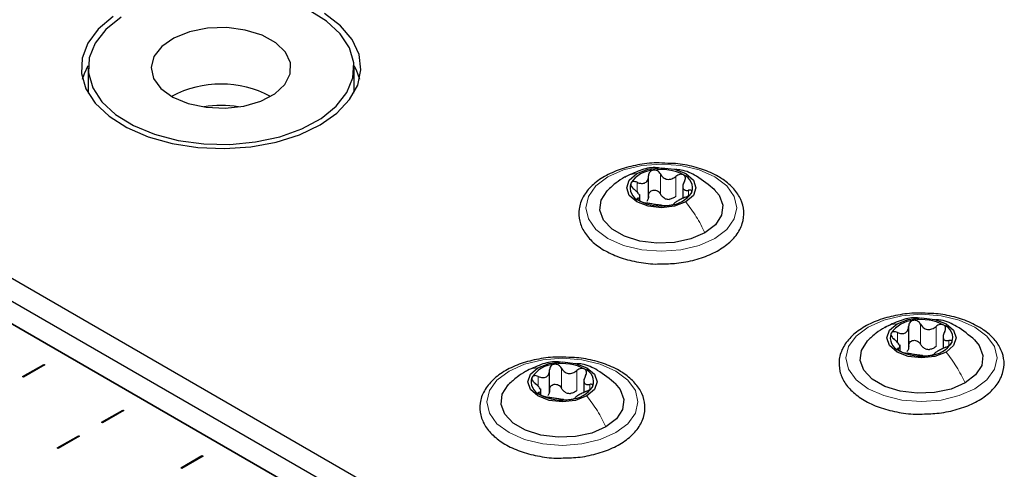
# Paper-space layout 'Blatt2' of a CAD drawing. Header units: millimetres. Extents: x 5 to 418, y 2 to 292.
# Tile 119 of 124: x 318.18 to 329.91, y 217.08 to 222.44. Entities that reach past the tile are written whole.
import ezdxf

# ---------------------------------------------------------------- set-up
doc = ezdxf.new("R2010")
doc.units = ezdxf.units.MM

psp = doc.layouts.new('Blatt2')

# ---------------------------------------------------------------- linework, layer by layer
at = {"color": 7, "linetype": 'Continuous', "lineweight": 25}
for p, q in [((269.906, 247.172), (327.889, 213.699)), ((269.906, 246.899), (327.889, 213.427)), ((327.3, 213.495), (270.024, 246.559)), ((270.731, 246.423), (327.064, 213.903)), ((270.495, 246.287), (326.828, 213.767)), ((318.999, 221.863), (318.999, 221.591)), ((322.166, 221.591), (322.166, 221.863)), ((318.999, 221.591), (319, 221.561)), ((322.165, 221.561), (322.166, 221.591)), ((325.674, 220.312), (325.674, 220.575)), ((326.083, 220.472), (326.083, 220.309)), ((325.57, 220.284), (325.57, 220.352)), ((328.774, 218.523), (328.774, 218.786)), ((329.183, 218.682), (329.183, 218.519)), ((328.67, 218.494), (328.67, 218.562)), ((318.216, 218.184), (318.47, 218.33)), ((318.482, 218.323), (318.228, 218.177)), ((318.47, 218.33), (318.482, 218.323)), ((318.47, 218.317), (318.47, 218.33)), ((318.228, 218.177), (318.216, 218.184)), ((324.496, 217.999), (324.496, 218.262)), ((324.905, 218.158), (324.905, 217.995)), ((324.392, 217.971), (324.392, 218.038)), ((319.159, 217.64), (319.413, 217.786)), ((319.424, 217.779), (319.171, 217.633)), ((319.413, 217.786), (319.424, 217.779)), ((319.413, 217.772), (319.413, 217.786)), ((319.171, 217.633), (319.159, 217.64)), ((318.629, 217.334), (318.882, 217.48)), ((318.894, 217.473), (318.641, 217.327)), ((318.882, 217.48), (318.894, 217.473)), ((318.882, 217.466), (318.882, 217.48)), ((318.641, 217.327), (318.629, 217.334)), ((320.102, 217.095), (320.355, 217.242)), ((320.367, 217.235), (320.114, 217.089)), ((320.355, 217.242), (320.367, 217.235)), ((320.355, 217.242), (320.355, 217.228)), ((320.114, 217.089), (320.102, 217.095))]:
    psp.add_line(p, q, dxfattribs=at)
at = {"color": 7, "linetype": 'Continuous', "lineweight": 18}
for p, q in [((325.539, 220.382), (325.539, 220.499)), ((325.815, 220.361), (325.815, 220.599)), ((325.999, 220.332), (325.999, 220.57)), ((326.152, 220.343), (326.152, 220.404)), ((325.551, 220.289), (325.551, 220.311)), ((328.914, 218.571), (328.914, 218.81)), ((329.099, 218.543), (329.099, 218.781)), ((328.638, 218.593), (328.638, 218.71)), ((328.65, 218.5), (328.65, 218.522)), ((329.251, 218.553), (329.251, 218.615)), ((324.636, 218.048), (324.636, 218.286)), ((324.36, 218.069), (324.36, 218.186)), ((324.821, 218.019), (324.821, 218.257)), ((324.973, 218.03), (324.973, 218.091)), ((324.372, 217.976), (324.372, 217.998))]:
    psp.add_line(p, q, dxfattribs=at)
at = {"color": 7, "linetype": 'Continuous', "lineweight": 25, "flags": 128}
for points in [[(319.053, 221.626), (319.162, 221.459), (319.326, 221.307), (319.538, 221.176), (319.791, 221.071), (320.073, 220.997), (320.376, 220.957), (320.686, 220.951), (320.992, 220.98), (321.282, 221.043), (321.546, 221.138), (321.773, 221.26), (321.953, 221.406), (322.082, 221.569), (322.152, 221.744), (322.162, 221.923), (322.112, 222.1), (322.002, 222.267), (321.838, 222.419), (321.626, 222.55)], [(321.761, 221.183), (321.962, 221.324), (322.114, 221.484), (322.211, 221.658), (322.248, 221.84), (322.226, 222.023), (322.144, 222.199), (322.005, 222.364), (321.815, 222.51)], [(319.297, 222.476), (319.119, 222.324), (318.995, 222.156), (318.927, 221.977), (318.92, 221.794), (318.972, 221.614), (319.083, 221.443), (319.248, 221.286), (319.461, 221.151), (319.715, 221.041), (320, 220.961), (320.306, 220.914), (320.622, 220.901), (320.936, 220.923), (321.238, 220.978), (321.516, 221.066), (321.761, 221.183)], [(319.392, 222.466), (319.211, 222.32), (319.083, 222.157), (319.012, 221.982), (319.002, 221.803), (319.053, 221.626)], [(319.777, 221.738), (319.865, 221.618), (320.007, 221.515), (320.19, 221.438), (320.403, 221.393), (320.63, 221.383), (320.852, 221.408), (321.055, 221.467), (321.223, 221.555), (321.343, 221.666), (321.406, 221.792), (321.409, 221.923), (321.35, 222.05), (321.235, 222.162), (321.07, 222.253), (320.87, 222.314), (320.649, 222.343), (320.422, 222.335), (320.207, 222.293), (320.02, 222.218), (319.875, 222.118), (319.782, 221.998), (319.749, 221.868), (319.777, 221.738)], [(318.932, 221.727), (318.954, 221.795), (319, 221.893)], [(322.165, 221.893), (322.192, 221.84), (322.232, 221.727)], [(325.535, 220.603), (325.669, 220.654), (325.827, 220.672), (325.984, 220.654), (326.118, 220.603), (326.208, 220.525), (326.239, 220.434), (326.208, 220.343), (326.118, 220.266)], [(326.118, 220.266), (325.984, 220.214), (325.827, 220.196), (325.669, 220.214), (325.535, 220.266), (325.445, 220.343), (325.414, 220.434), (325.445, 220.525), (325.535, 220.603)], [(326.345, 219.897), (326.178, 219.825), (325.982, 219.782), (325.774, 219.774), (325.57, 219.799), (325.387, 219.857), (325.24, 219.942), (325.139, 220.048), (325.095, 220.166), (325.11, 220.286), (325.183, 220.399), (325.188, 220.404)], [(326.457, 220.413), (326.514, 220.344), (326.558, 220.226), (326.543, 220.106), (326.47, 219.993), (326.345, 219.897)], [(328.634, 218.813), (328.768, 218.865), (328.926, 218.883), (329.084, 218.865), (329.218, 218.813), (329.307, 218.736), (329.339, 218.645), (329.307, 218.554), (329.218, 218.477)], [(329.218, 218.477), (329.084, 218.425), (328.926, 218.407), (328.768, 218.425), (328.634, 218.477), (328.545, 218.554), (328.514, 218.645), (328.545, 218.736), (328.634, 218.813)], [(329.556, 218.624), (329.613, 218.555), (329.658, 218.437), (329.643, 218.317), (329.57, 218.204), (329.445, 218.108)], [(329.445, 218.108), (329.278, 218.035), (329.082, 217.993), (328.874, 217.985), (328.67, 218.01), (328.487, 218.068), (328.339, 218.153), (328.239, 218.259), (328.195, 218.377), (328.209, 218.497), (328.282, 218.61), (328.287, 218.615)], [(324.94, 217.953), (324.806, 217.901), (324.648, 217.883), (324.49, 217.901), (324.356, 217.953), (324.267, 218.03), (324.236, 218.121), (324.267, 218.212), (324.356, 218.29)], [(324.356, 218.29), (324.49, 218.341), (324.648, 218.359), (324.806, 218.341), (324.94, 218.29), (325.029, 218.212), (325.061, 218.121), (325.029, 218.03), (324.94, 217.953)], [(325.167, 217.584), (325, 217.511), (324.804, 217.469), (324.596, 217.461), (324.392, 217.486), (324.209, 217.544), (324.061, 217.629), (323.961, 217.735), (323.917, 217.853), (323.931, 217.973), (324.004, 218.086), (324.009, 218.091)], [(325.278, 218.1), (325.335, 218.031), (325.38, 217.913), (325.365, 217.793), (325.292, 217.68), (325.167, 217.584)]]:
    psp.add_lwpolyline(points, dxfattribs=at)
at = {"color": 7, "linetype": 'Continuous', "lineweight": 18, "flags": 128}
for points in [[(326.463, 219.829), (326.277, 219.746), (326.06, 219.694), (325.827, 219.677), (325.594, 219.694), (325.377, 219.746), (325.19, 219.829), (325.047, 219.936), (324.957, 220.062), (324.927, 220.196), (324.957, 220.331), (325.047, 220.456), (325.19, 220.564), (325.377, 220.646), (325.594, 220.698), (325.827, 220.716), (326.06, 220.698), (326.277, 220.646), (326.463, 220.564), (326.606, 220.456), (326.696, 220.331), (326.727, 220.196), (326.696, 220.062), (326.606, 219.936), (326.463, 219.829)], [(329.562, 218.039), (329.376, 217.957), (329.159, 217.905), (328.926, 217.887), (328.693, 217.905), (328.476, 217.957), (328.29, 218.039), (328.147, 218.147), (328.057, 218.272), (328.026, 218.407), (328.057, 218.541), (328.147, 218.667), (328.29, 218.774), (328.476, 218.857), (328.693, 218.909), (328.926, 218.926), (329.159, 218.909), (329.376, 218.857), (329.562, 218.774), (329.705, 218.667), (329.795, 218.541), (329.826, 218.407), (329.795, 218.272), (329.705, 218.147), (329.562, 218.039)], [(325.284, 217.516), (325.098, 217.433), (324.881, 217.381), (324.648, 217.363), (324.415, 217.381), (324.198, 217.433), (324.012, 217.516), (323.869, 217.623), (323.779, 217.749), (323.748, 217.883), (323.779, 218.017), (323.869, 218.143), (324.012, 218.25), (324.198, 218.333), (324.415, 218.385), (324.648, 218.403), (324.881, 218.385), (325.098, 218.333), (325.284, 218.25), (325.427, 218.143), (325.517, 218.017), (325.548, 217.883), (325.517, 217.749), (325.427, 217.623), (325.284, 217.516)]]:
    psp.add_lwpolyline(points, dxfattribs=at)
at = {"color": 7, "linetype": 'Continuous', "lineweight": 25}
for centre, radius, start, end in [((320.582, 220.416), 1.254, 61.977, 118.023), ((320.582, 220.213), 1.202, 80.1124, 99.8876), ((325.75, 220.302), 0.342, 93.4335, 146.5611), ((325.827, 220.076), 0.576, 62.6428, 99.7711), ((326.033, 220.433), 0.165, 340.539, 69.2579), ((325.62, 220.435), 0.165, 160.539, 249.2579), ((325.903, 220.567), 0.342, 273.4335, 326.5611), ((325.826, 220.792), 0.576, 242.6428, 279.7711), ((325.929, 220.507), 0.211, 254.2708, 268.1431), ((328.85, 218.512), 0.342, 93.4335, 146.5611), ((328.927, 218.287), 0.576, 62.6428, 99.7711), ((329.133, 218.644), 0.165, 340.539, 69.2579), ((328.719, 218.646), 0.165, 160.539, 249.2579), ((329.029, 218.718), 0.211, 254.2708, 268.1431), ((329.003, 218.778), 0.342, 273.4335, 326.5611), ((328.925, 219.003), 0.576, 242.6428, 279.7711), ((324.572, 217.989), 0.342, 93.4335, 146.5611), ((324.649, 217.763), 0.576, 62.6428, 99.7711), ((324.855, 218.12), 0.165, 340.539, 69.2579), ((324.441, 218.122), 0.165, 160.539, 249.2579), ((324.725, 218.254), 0.342, 273.4335, 326.5611), ((324.647, 218.479), 0.576, 242.6428, 279.7711), ((324.751, 218.194), 0.211, 254.2708, 268.1431)]:
    psp.add_arc(centre, radius, start, end, dxfattribs=at)
for points, knots in [([(325.902, 220.725), (325.857, 220.728), (325.737, 220.735), (325.542, 220.71), (325.331, 220.657), (325.145, 220.573), (324.994, 220.463), (324.889, 220.332), (324.838, 220.185), (324.845, 220.037), (324.905, 219.9), (325.01, 219.779), (325.158, 219.676), (325.343, 219.595), (325.555, 219.544), (325.716, 219.522), (325.801, 219.527), (325.811, 219.527)], [0, 0, 0, 0, 0.043178, 0.116961, 0.19094, 0.26533, 0.340301, 0.415461, 0.48884, 0.558844, 0.627333, 0.696902, 0.76915, 0.842962, 0.916921, 0.990714, 1, 1, 1, 1]), ([(325.804, 220.669), (325.787, 220.671), (325.709, 220.681), (325.564, 220.643), (325.447, 220.588), (325.386, 220.559)], [0, 0, 0, 0, 0.114409, 0.534763, 1, 1, 1, 1]), ([(325.73, 220.643), (325.721, 220.641), (325.705, 220.637), (325.687, 220.621), (325.675, 220.6), (325.674, 220.585), (325.674, 220.577)], [0, 0, 0, 0, 0.250033, 0.4996315, 0.7492277, 1, 1, 1, 1]), ([(325.815, 220.599), (325.811, 220.606), (325.802, 220.62), (325.781, 220.635), (325.756, 220.645), (325.738, 220.644), (325.73, 220.643)], [0, 0, 0, 0, 0.2498147, 0.4999078, 0.7501201, 1, 1, 1, 1]), ([(326.505, 220.568), (326.474, 220.584), (326.387, 220.631), (326.217, 220.687), (326.041, 220.723), (325.933, 220.725), (325.902, 220.725)], [0, 0, 0, 0, 0.180167, 0.52014, 0.85956, 1, 1, 1, 1]), ([(326.462, 220.408), (326.392, 220.466), (326.272, 220.566), (326.106, 220.644), (326.018, 220.65), (325.996, 220.651)], [0, 0, 0, 0, 0.507466, 0.877443, 1, 1, 1, 1]), ([(325.388, 220.56), (325.354, 220.538), (325.281, 220.493), (325.219, 220.434), (325.186, 220.402)], [0, 0, 0, 0, 0.473586, 1, 1, 1, 1]), ([(325.539, 220.499), (325.531, 220.502), (325.515, 220.508), (325.493, 220.509), (325.474, 220.504), (325.468, 220.495), (325.464, 220.49)], [0, 0, 0, 0, 0.249807, 0.500055, 0.750309, 1, 1, 1, 1]), ([(325.539, 220.499), (325.556, 220.493), (325.581, 220.484), (325.614, 220.486), (325.636, 220.494), (325.654, 220.509), (325.671, 220.535), (325.673, 220.56), (325.674, 220.577)], [0, 0, 0, 0, 0.249168, 0.374303, 0.498903, 0.623987, 0.749746, 1, 1, 1, 1]), ([(325.811, 219.527), (325.877, 219.528), (326.02, 219.53), (326.23, 219.572), (326.429, 219.642), (326.597, 219.741), (326.724, 219.863), (326.8, 220.005), (326.818, 220.154), (326.781, 220.297), (326.695, 220.425), (326.595, 220.512), (326.524, 220.556), (326.505, 220.568)], [0, 0, 0, 0, 0.086679, 0.18602, 0.285774, 0.386232, 0.487425, 0.587594, 0.683756, 0.776289, 0.868666, 0.964239, 1, 1, 1, 1]), ([(325.815, 220.599), (325.825, 220.584), (325.839, 220.562), (325.87, 220.542), (325.896, 220.534), (325.924, 220.534), (325.961, 220.543), (325.984, 220.559), (325.999, 220.57)], [0, 0, 0, 0, 0.249199, 0.374336, 0.49893, 0.624007, 0.749759, 1, 1, 1, 1]), ([(326.092, 220.587), (326.085, 220.59), (326.071, 220.596), (326.046, 220.594), (326.021, 220.586), (326.006, 220.576), (325.999, 220.57)], [0, 0, 0, 0, 0.249991, 0.499611, 0.749127, 1, 1, 1, 1]), ([(326.103, 220.511), (326.095, 220.495), (326.084, 220.472), (326.082, 220.443), (326.086, 220.424), (326.097, 220.411), (326.117, 220.401), (326.138, 220.403), (326.152, 220.404)], [0, 0, 0, 0, 0.249201, 0.374338, 0.498932, 0.624008, 0.74976, 1, 1, 1, 1]), ([(326.103, 220.511), (326.106, 220.518), (326.113, 220.533), (326.115, 220.554), (326.108, 220.574), (326.097, 220.583), (326.092, 220.587)], [0, 0, 0, 0, 0.249852, 0.499902, 0.750115, 1, 1, 1, 1]), ([(325.464, 220.49), (325.463, 220.485), (325.46, 220.474), (325.468, 220.454), (325.481, 220.435), (325.495, 220.423), (325.501, 220.418)], [0, 0, 0, 0, 0.249857, 0.499466, 0.749011, 1, 1, 1, 1]), ([(325.551, 220.311), (325.558, 220.313), (325.569, 220.317), (325.571, 220.33), (325.567, 220.344), (325.556, 220.361), (325.537, 220.387), (325.515, 220.405), (325.501, 220.418)], [0, 0, 0, 0, 0.249201, 0.374338, 0.498932, 0.624008, 0.74976, 1, 1, 1, 1]), ([(325.674, 220.339), (325.674, 220.347), (325.675, 220.362), (325.687, 220.383), (325.705, 220.398), (325.729, 220.407), (325.756, 220.406), (325.781, 220.397), (325.802, 220.382), (325.811, 220.368), (325.815, 220.361)], [0, 0, 0, 0, 0.125193, 0.249438, 0.374279, 0.499024, 0.623869, 0.749369, 0.87443, 1, 1, 1, 1]), ([(326.114, 220.323), (326.122, 220.326), (326.138, 220.333), (326.16, 220.347), (326.179, 220.363), (326.186, 220.373), (326.189, 220.378)], [0, 0, 0, 0, 0.2498071, 0.5000551, 0.7503094, 1, 1, 1, 1]), ([(326.189, 220.378), (326.19, 220.383), (326.193, 220.392), (326.186, 220.402), (326.172, 220.406), (326.159, 220.405), (326.152, 220.404)], [0, 0, 0, 0, 0.249857, 0.499466, 0.749011, 1, 1, 1, 1]), ([(325.551, 220.311), (325.547, 220.31), (325.54, 220.309), (325.538, 220.302), (325.545, 220.292), (325.556, 220.285), (325.561, 220.281)], [0, 0, 0, 0, 0.249852, 0.499902, 0.750115, 1, 1, 1, 1]), ([(325.561, 220.281), (325.568, 220.278), (325.582, 220.271), (325.607, 220.262), (325.633, 220.255), (325.647, 220.253), (325.654, 220.252)], [0, 0, 0, 0, 0.2499907, 0.4996106, 0.7491271, 1, 1, 1, 1]), ([(325.674, 220.339), (325.673, 220.326), (325.672, 220.3), (325.659, 220.28), (325.652, 220.27)], [0, 0, 0, 0, 0.50155, 1, 1, 1, 1]), ([(325.872, 220.304), (325.86, 220.312), (325.836, 220.326), (325.822, 220.349), (325.815, 220.361)], [0, 0, 0, 0, 0.498457, 1, 1, 1, 1]), ([(325.999, 220.332), (325.988, 220.323), (325.965, 220.306), (325.936, 220.3), (325.922, 220.297)], [0, 0, 0, 0, 0.501552, 1, 1, 1, 1]), ([(326.114, 220.323), (326.097, 220.315), (326.072, 220.304), (326.039, 220.287), (326.017, 220.274), (325.999, 220.264), (325.982, 220.253), (325.98, 220.248), (325.979, 220.245)], [0, 0, 0, 0, 0.249168, 0.374303, 0.498903, 0.623987, 0.749746, 1, 1, 1, 1]), ([(325.838, 220.223), (325.829, 220.225), (325.814, 220.227), (325.783, 220.23), (325.757, 220.234), (325.729, 220.239), (325.692, 220.245), (325.669, 220.249), (325.654, 220.252)], [0, 0, 0, 0, 0.249199, 0.374336, 0.49893, 0.624007, 0.749759, 1, 1, 1, 1]), ([(325.838, 220.223), (325.843, 220.223), (325.851, 220.221), (325.872, 220.221), (325.897, 220.222), (325.915, 220.224), (325.924, 220.225)], [0, 0, 0, 0, 0.2498147, 0.4999078, 0.7501201, 1, 1, 1, 1]), ([(325.924, 220.225), (325.932, 220.227), (325.948, 220.23), (325.967, 220.235), (325.978, 220.241), (325.979, 220.244), (325.979, 220.245)], [0, 0, 0, 0, 0.250033, 0.499632, 0.749228, 1, 1, 1, 1]), ([(329.001, 218.936), (328.957, 218.939), (328.837, 218.945), (328.641, 218.921), (328.43, 218.868), (328.244, 218.784), (328.093, 218.674), (327.988, 218.542), (327.937, 218.395), (327.945, 218.247), (328.004, 218.111), (328.11, 217.99), (328.257, 217.887), (328.443, 217.805), (328.655, 217.755), (328.816, 217.733), (328.901, 217.737), (328.91, 217.738)], [0, 0, 0, 0, 0.043178, 0.116961, 0.19094, 0.26533, 0.340301, 0.415461, 0.48884, 0.558844, 0.627333, 0.696902, 0.76915, 0.842962, 0.916921, 0.990714, 1, 1, 1, 1]), ([(328.903, 218.88), (328.887, 218.882), (328.809, 218.891), (328.663, 218.853), (328.547, 218.798), (328.486, 218.769)], [0, 0, 0, 0, 0.114409, 0.534763, 1, 1, 1, 1]), ([(328.829, 218.854), (328.821, 218.852), (328.804, 218.848), (328.786, 218.831), (328.775, 218.811), (328.774, 218.796), (328.773, 218.788)], [0, 0, 0, 0, 0.250033, 0.4996315, 0.7492277, 1, 1, 1, 1]), ([(328.914, 218.81), (328.91, 218.817), (328.901, 218.831), (328.88, 218.846), (328.855, 218.856), (328.838, 218.855), (328.829, 218.854)], [0, 0, 0, 0, 0.2498147, 0.4999078, 0.7501201, 1, 1, 1, 1]), ([(329.604, 218.778), (329.574, 218.795), (329.486, 218.842), (329.316, 218.898), (329.14, 218.934), (329.032, 218.936), (329.001, 218.936)], [0, 0, 0, 0, 0.180167, 0.52014, 0.85956, 1, 1, 1, 1]), ([(329.561, 218.619), (329.492, 218.676), (329.372, 218.777), (329.205, 218.855), (329.117, 218.861), (329.095, 218.862)], [0, 0, 0, 0, 0.507466, 0.877443, 1, 1, 1, 1]), ([(328.487, 218.77), (328.453, 218.749), (328.381, 218.704), (328.318, 218.644), (328.285, 218.613)], [0, 0, 0, 0, 0.473586, 1, 1, 1, 1]), ([(328.638, 218.71), (328.655, 218.704), (328.681, 218.695), (328.714, 218.697), (328.736, 218.705), (328.753, 218.72), (328.77, 218.746), (328.772, 218.771), (328.773, 218.788)], [0, 0, 0, 0, 0.249168, 0.374303, 0.498903, 0.623987, 0.749746, 1, 1, 1, 1]), ([(328.91, 217.738), (328.977, 217.739), (329.12, 217.741), (329.33, 217.783), (329.529, 217.853), (329.696, 217.951), (329.823, 218.074), (329.899, 218.215), (329.918, 218.365), (329.88, 218.507), (329.795, 218.635), (329.695, 218.723), (329.624, 218.767), (329.604, 218.778)], [0, 0, 0, 0, 0.086679, 0.18602, 0.285774, 0.386232, 0.487425, 0.587594, 0.683756, 0.776289, 0.868666, 0.964239, 1, 1, 1, 1]), ([(328.914, 218.81), (328.924, 218.795), (328.938, 218.772), (328.969, 218.753), (328.995, 218.745), (329.023, 218.745), (329.06, 218.753), (329.083, 218.77), (329.099, 218.781)], [0, 0, 0, 0, 0.249199, 0.374336, 0.49893, 0.624007, 0.749759, 1, 1, 1, 1]), ([(329.191, 218.798), (329.184, 218.801), (329.171, 218.807), (329.145, 218.805), (329.12, 218.797), (329.106, 218.786), (329.099, 218.781)], [0, 0, 0, 0, 0.249991, 0.499611, 0.749127, 1, 1, 1, 1]), ([(329.202, 218.721), (329.206, 218.729), (329.213, 218.743), (329.214, 218.765), (329.208, 218.785), (329.197, 218.794), (329.191, 218.798)], [0, 0, 0, 0, 0.249852, 0.499902, 0.750115, 1, 1, 1, 1]), ([(328.564, 218.701), (328.562, 218.696), (328.56, 218.685), (328.567, 218.665), (328.581, 218.646), (328.594, 218.634), (328.601, 218.628)], [0, 0, 0, 0, 0.249857, 0.499466, 0.749011, 1, 1, 1, 1]), ([(328.638, 218.71), (328.631, 218.713), (328.615, 218.719), (328.592, 218.72), (328.573, 218.714), (328.567, 218.705), (328.564, 218.701)], [0, 0, 0, 0, 0.249807, 0.500055, 0.750309, 1, 1, 1, 1]), ([(328.65, 218.522), (328.657, 218.524), (328.669, 218.527), (328.67, 218.541), (328.666, 218.555), (328.656, 218.572), (328.636, 218.598), (328.615, 218.616), (328.601, 218.628)], [0, 0, 0, 0, 0.249201, 0.374338, 0.498932, 0.624008, 0.74976, 1, 1, 1, 1]), ([(329.202, 218.721), (329.195, 218.706), (329.184, 218.682), (329.182, 218.654), (329.186, 218.635), (329.196, 218.622), (329.216, 218.612), (329.237, 218.614), (329.251, 218.615)], [0, 0, 0, 0, 0.249201, 0.374338, 0.498932, 0.624008, 0.74976, 1, 1, 1, 1]), ([(328.65, 218.522), (328.647, 218.521), (328.639, 218.519), (328.638, 218.512), (328.644, 218.503), (328.655, 218.496), (328.661, 218.492)], [0, 0, 0, 0, 0.249852, 0.499902, 0.750115, 1, 1, 1, 1]), ([(328.773, 218.55), (328.773, 218.537), (328.772, 218.511), (328.758, 218.491), (328.752, 218.481)], [0, 0, 0, 0, 0.50155, 1, 1, 1, 1]), ([(328.773, 218.55), (328.774, 218.557), (328.775, 218.573), (328.786, 218.593), (328.804, 218.609), (328.828, 218.617), (328.855, 218.617), (328.88, 218.608), (328.901, 218.592), (328.91, 218.578), (328.914, 218.571)], [0, 0, 0, 0, 0.125193, 0.249438, 0.374279, 0.499024, 0.623869, 0.749369, 0.87443, 1, 1, 1, 1]), ([(328.972, 218.515), (328.959, 218.522), (328.935, 218.536), (328.921, 218.56), (328.914, 218.571)], [0, 0, 0, 0, 0.498457, 1, 1, 1, 1]), ([(329.099, 218.543), (329.087, 218.534), (329.064, 218.516), (329.036, 218.51), (329.022, 218.507)], [0, 0, 0, 0, 0.501552, 1, 1, 1, 1]), ([(329.214, 218.534), (329.197, 218.526), (329.171, 218.515), (329.139, 218.497), (329.116, 218.485), (329.099, 218.475), (329.082, 218.463), (329.08, 218.459), (329.079, 218.456)], [0, 0, 0, 0, 0.249168, 0.374303, 0.498903, 0.623987, 0.749746, 1, 1, 1, 1]), ([(329.214, 218.534), (329.222, 218.537), (329.237, 218.544), (329.26, 218.558), (329.279, 218.574), (329.285, 218.584), (329.288, 218.589)], [0, 0, 0, 0, 0.2498071, 0.5000551, 0.7503094, 1, 1, 1, 1]), ([(329.288, 218.589), (329.29, 218.594), (329.292, 218.603), (329.285, 218.612), (329.271, 218.617), (329.258, 218.616), (329.251, 218.615)], [0, 0, 0, 0, 0.249857, 0.499466, 0.749011, 1, 1, 1, 1]), ([(324.723, 218.412), (324.679, 218.415), (324.559, 218.422), (324.363, 218.397), (324.152, 218.344), (323.966, 218.26), (323.815, 218.15), (323.71, 218.018), (323.659, 217.872), (323.667, 217.724), (323.726, 217.587), (323.832, 217.466), (323.98, 217.363), (324.165, 217.282), (324.377, 217.231), (324.538, 217.209), (324.623, 217.213), (324.633, 217.214)], [0, 0, 0, 0, 0.043178, 0.116961, 0.19094, 0.26533, 0.340301, 0.415461, 0.48884, 0.558844, 0.627333, 0.696902, 0.76915, 0.842962, 0.916921, 0.990714, 1, 1, 1, 1]), ([(325.326, 218.255), (325.296, 218.271), (325.208, 218.318), (325.038, 218.374), (324.862, 218.41), (324.754, 218.412), (324.723, 218.412)], [0, 0, 0, 0, 0.180167, 0.52014, 0.85956, 1, 1, 1, 1]), ([(328.661, 218.492), (328.668, 218.488), (328.681, 218.481), (328.707, 218.472), (328.732, 218.466), (328.746, 218.464), (328.753, 218.462)], [0, 0, 0, 0, 0.2499907, 0.4996106, 0.7491271, 1, 1, 1, 1]), ([(328.938, 218.434), (328.928, 218.435), (328.914, 218.437), (328.883, 218.441), (328.857, 218.445), (328.829, 218.449), (328.792, 218.456), (328.769, 218.46), (328.753, 218.462)], [0, 0, 0, 0, 0.249199, 0.374336, 0.49893, 0.624007, 0.749759, 1, 1, 1, 1]), ([(328.938, 218.434), (328.942, 218.433), (328.951, 218.432), (328.972, 218.431), (328.997, 218.432), (329.014, 218.435), (329.023, 218.436)], [0, 0, 0, 0, 0.2498147, 0.4999078, 0.7501201, 1, 1, 1, 1]), ([(329.023, 218.436), (329.031, 218.437), (329.048, 218.44), (329.066, 218.446), (329.077, 218.452), (329.078, 218.454), (329.079, 218.456)], [0, 0, 0, 0, 0.250033, 0.499632, 0.749228, 1, 1, 1, 1]), ([(324.625, 218.356), (324.609, 218.358), (324.531, 218.368), (324.385, 218.33), (324.269, 218.274), (324.208, 218.246)], [0, 0, 0, 0, 0.1144085, 0.5347632, 1, 1, 1, 1]), ([(324.551, 218.33), (324.543, 218.328), (324.526, 218.324), (324.508, 218.308), (324.497, 218.287), (324.496, 218.272), (324.495, 218.264)], [0, 0, 0, 0, 0.250033, 0.499632, 0.749228, 1, 1, 1, 1]), ([(324.636, 218.286), (324.632, 218.293), (324.623, 218.307), (324.602, 218.322), (324.577, 218.332), (324.56, 218.331), (324.551, 218.33)], [0, 0, 0, 0, 0.249815, 0.499908, 0.75012, 1, 1, 1, 1]), ([(324.636, 218.286), (324.646, 218.271), (324.66, 218.248), (324.691, 218.229), (324.717, 218.221), (324.745, 218.221), (324.782, 218.229), (324.805, 218.246), (324.821, 218.257)], [0, 0, 0, 0, 0.249199, 0.374336, 0.49893, 0.624007, 0.749759, 1, 1, 1, 1]), ([(325.283, 218.095), (325.214, 218.153), (325.094, 218.253), (324.927, 218.331), (324.839, 218.337), (324.817, 218.338)], [0, 0, 0, 0, 0.507466, 0.877443, 1, 1, 1, 1]), ([(324.913, 218.274), (324.906, 218.277), (324.893, 218.283), (324.867, 218.281), (324.842, 218.273), (324.828, 218.262), (324.821, 218.257)], [0, 0, 0, 0, 0.249991, 0.499611, 0.749127, 1, 1, 1, 1]), ([(324.924, 218.198), (324.928, 218.205), (324.935, 218.219), (324.936, 218.241), (324.93, 218.261), (324.919, 218.27), (324.913, 218.274)], [0, 0, 0, 0, 0.249852, 0.499902, 0.750115, 1, 1, 1, 1]), ([(324.209, 218.246), (324.175, 218.225), (324.103, 218.18), (324.04, 218.12), (324.007, 218.089)], [0, 0, 0, 0, 0.4735862, 1, 1, 1, 1]), ([(324.286, 218.177), (324.284, 218.172), (324.282, 218.161), (324.289, 218.141), (324.303, 218.122), (324.316, 218.11), (324.323, 218.105)], [0, 0, 0, 0, 0.249857, 0.499466, 0.749011, 1, 1, 1, 1]), ([(324.36, 218.186), (324.353, 218.189), (324.337, 218.195), (324.314, 218.196), (324.295, 218.19), (324.289, 218.182), (324.286, 218.177)], [0, 0, 0, 0, 0.249807, 0.500055, 0.750309, 1, 1, 1, 1]), ([(324.36, 218.186), (324.377, 218.18), (324.403, 218.171), (324.436, 218.173), (324.458, 218.181), (324.475, 218.196), (324.492, 218.222), (324.494, 218.247), (324.495, 218.264)], [0, 0, 0, 0, 0.249168, 0.374303, 0.498903, 0.623987, 0.749746, 1, 1, 1, 1]), ([(324.633, 217.214), (324.699, 217.215), (324.842, 217.217), (325.052, 217.259), (325.251, 217.329), (325.418, 217.427), (325.545, 217.55), (325.621, 217.691), (325.64, 217.841), (325.603, 217.983), (325.517, 218.111), (325.417, 218.199), (325.346, 218.243), (325.326, 218.255)], [0, 0, 0, 0, 0.086679, 0.18602, 0.285774, 0.386232, 0.487425, 0.587594, 0.683756, 0.776289, 0.868666, 0.964239, 1, 1, 1, 1]), ([(324.924, 218.198), (324.917, 218.182), (324.906, 218.159), (324.904, 218.13), (324.908, 218.111), (324.918, 218.098), (324.938, 218.088), (324.959, 218.09), (324.973, 218.091)], [0, 0, 0, 0, 0.249201, 0.374338, 0.498932, 0.624008, 0.74976, 1, 1, 1, 1]), ([(324.372, 217.998), (324.379, 218), (324.391, 218.003), (324.392, 218.017), (324.388, 218.031), (324.378, 218.048), (324.358, 218.074), (324.337, 218.092), (324.323, 218.105)], [0, 0, 0, 0, 0.249201, 0.3743378, 0.4989316, 0.6240084, 0.74976, 1, 1, 1, 1]), ([(324.495, 218.026), (324.496, 218.033), (324.497, 218.049), (324.508, 218.069), (324.526, 218.085), (324.55, 218.094), (324.577, 218.093), (324.602, 218.084), (324.623, 218.069), (324.632, 218.055), (324.636, 218.048)], [0, 0, 0, 0, 0.125193, 0.249438, 0.374279, 0.499024, 0.623869, 0.749369, 0.87443, 1, 1, 1, 1]), ([(324.694, 217.991), (324.681, 217.998), (324.657, 218.012), (324.643, 218.036), (324.636, 218.048)], [0, 0, 0, 0, 0.498457, 1, 1, 1, 1]), ([(324.936, 218.01), (324.944, 218.013), (324.959, 218.02), (324.982, 218.034), (325.001, 218.05), (325.007, 218.06), (325.01, 218.065)], [0, 0, 0, 0, 0.249807, 0.500055, 0.750309, 1, 1, 1, 1]), ([(325.01, 218.065), (325.012, 218.07), (325.014, 218.079), (325.007, 218.089), (324.993, 218.093), (324.98, 218.092), (324.973, 218.091)], [0, 0, 0, 0, 0.249857, 0.499466, 0.749011, 1, 1, 1, 1]), ([(324.372, 217.998), (324.369, 217.997), (324.361, 217.995), (324.36, 217.988), (324.366, 217.979), (324.377, 217.972), (324.383, 217.968)], [0, 0, 0, 0, 0.249852, 0.499902, 0.750115, 1, 1, 1, 1]), ([(324.383, 217.968), (324.39, 217.965), (324.403, 217.957), (324.429, 217.949), (324.454, 217.942), (324.468, 217.94), (324.475, 217.939)], [0, 0, 0, 0, 0.249991, 0.499611, 0.749127, 1, 1, 1, 1]), ([(324.495, 218.026), (324.495, 218.013), (324.494, 217.987), (324.48, 217.967), (324.474, 217.957)], [0, 0, 0, 0, 0.50155, 1, 1, 1, 1]), ([(324.66, 217.91), (324.65, 217.911), (324.636, 217.913), (324.605, 217.917), (324.579, 217.921), (324.551, 217.926), (324.514, 217.932), (324.491, 217.936), (324.475, 217.939)], [0, 0, 0, 0, 0.249199, 0.374336, 0.49893, 0.624007, 0.749759, 1, 1, 1, 1]), ([(324.821, 218.019), (324.809, 218.01), (324.786, 217.992), (324.758, 217.987), (324.744, 217.984)], [0, 0, 0, 0, 0.501552, 1, 1, 1, 1]), ([(324.745, 217.912), (324.753, 217.914), (324.77, 217.916), (324.788, 217.922), (324.799, 217.928), (324.8, 217.93), (324.801, 217.932)], [0, 0, 0, 0, 0.250033, 0.4996315, 0.7492277, 1, 1, 1, 1]), ([(324.936, 218.01), (324.919, 218.002), (324.893, 217.991), (324.861, 217.974), (324.838, 217.961), (324.821, 217.951), (324.804, 217.939), (324.802, 217.935), (324.801, 217.932)], [0, 0, 0, 0, 0.249168, 0.374303, 0.498903, 0.623987, 0.749746, 1, 1, 1, 1]), ([(324.66, 217.91), (324.664, 217.909), (324.673, 217.908), (324.694, 217.908), (324.719, 217.909), (324.736, 217.911), (324.745, 217.912)], [0, 0, 0, 0, 0.249815, 0.499908, 0.75012, 1, 1, 1, 1])]:
    psp.add_open_spline(points, degree=3, knots=knots, dxfattribs=at)
at = {"color": 7, "linetype": 'Continuous', "lineweight": 18}
for points in [[(325.39, 220.556), (325.396, 220.561), (325.436, 220.593), (325.49, 220.598), (325.535, 220.603)], [(328.489, 218.767), (328.496, 218.772), (328.536, 218.804), (328.589, 218.809), (328.634, 218.813)], [(324.211, 218.243), (324.218, 218.248), (324.258, 218.28), (324.311, 218.285), (324.356, 218.29)]]:
    psp.add_open_spline(points, degree=3, knots=[0, 0, 0, 0, 0.162643, 1, 1, 1, 1], dxfattribs=at)
for points in [[(326.345, 219.897), (326.313, 219.962), (326.249, 220.094), (326.162, 220.208), (326.118, 220.266)], [(329.445, 218.108), (329.413, 218.173), (329.349, 218.304), (329.261, 218.419), (329.218, 218.477)], [(325.167, 217.584), (325.135, 217.649), (325.071, 217.78), (324.983, 217.895), (324.94, 217.953)]]:
    psp.add_open_spline(points, degree=3, dxfattribs=at)

doc.saveas('drawing.dxf')
